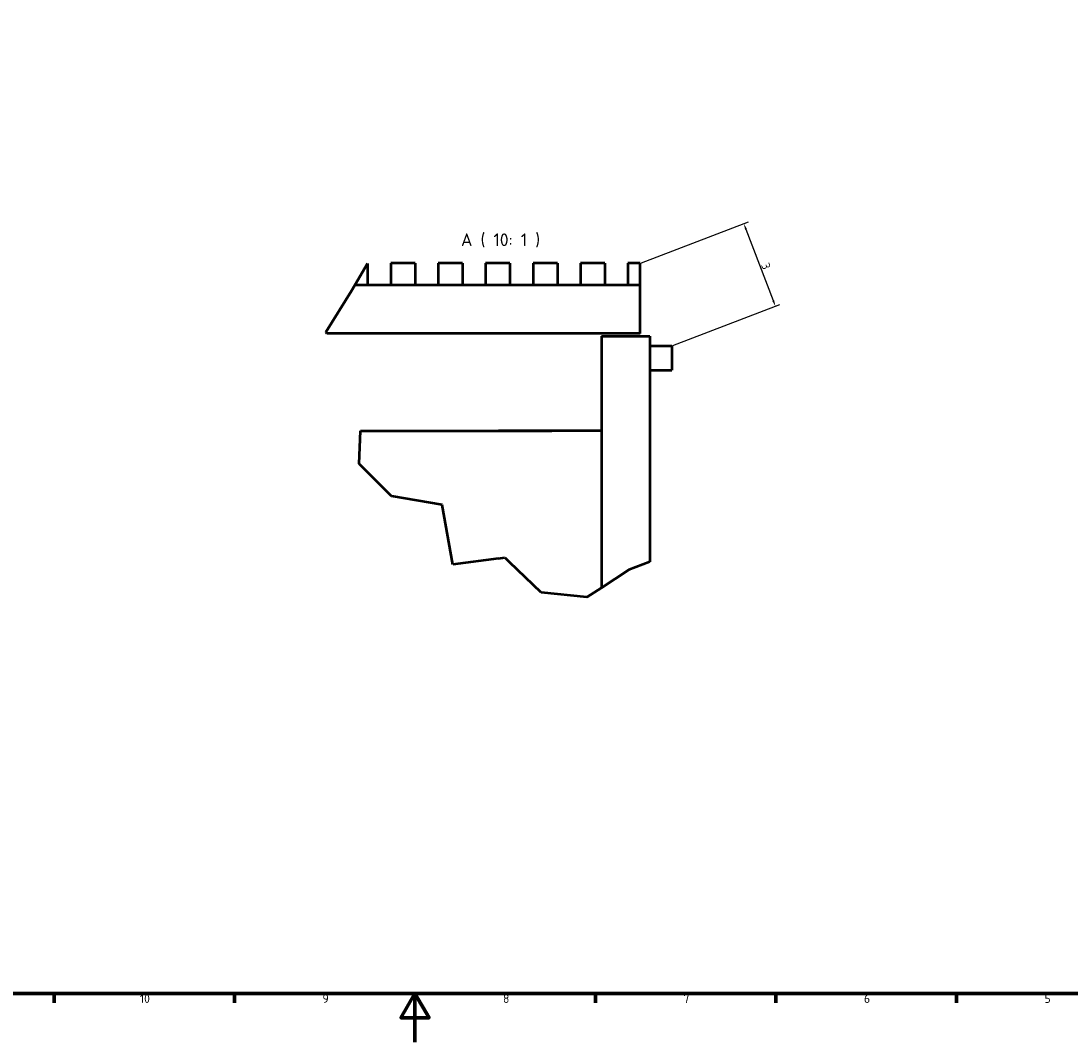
# Model space of a CAD drawing. Header units: millimetres. Extents: x 0 to 4878, y -120 to 1682.
# Tile 159 of 213: x 865 to 1729, y 0 to 841. Entities that reach past the tile are written whole.
import ezdxf

# ---------------------------------------------------------------- set-up
doc = ezdxf.new("R2010")
doc.units = ezdxf.units.MM
doc.header["$LTSCALE"] = 2
doc.layers.get('0').update_dxf_attribs({"lineweight": 25})
for name, color, linetype, lineweight in [('Bemaßung (ISO)', 7, 'Continuous', 25), ('Bruchlinie (ISO)', 7, 'Continuous', 50), ('Rahmen (ISO)', 7, 'Continuous', 70), ('Sichtbar (ISO)', 7, 'Continuous', 50), ('Symbol (ISO)', 7, 'Continuous', 25)]:
    doc.layers.add(name, color=color, linetype=linetype, lineweight=lineweight)
doc.styles.add('Bezeichnungstext (DIN)', font='isocpeur.ttf')
doc.styles.add('Notiztext (DIN)', font='isocpeur.ttf')
doc.dimstyles.new('Standard (DIN)', dxfattribs={"dimscale": 2, "dimtxt": 3.5, "dimasz": 2.5, "dimexe": 2, "dimexo": 0.5, "dimgap": 0.5, "dimtad": 1, "dimrnd": 1e-08, "dimtxsty": 'Notiztext (DIN)', "dimcen": 0.09, "dimdle": 10, "dimclrd": 256, "dimclre": 256, "dimclrt": 256, "dimadec": 0, "dimazin": 0, "dimtfac": 1, "dimtmove": 0, "dimatfit": 3, "dimfxl": 1, "dimtolj": 1, "dimtzin": 0, "dimlwd": -1, "dimlwe": -1, "dimarcsym": 0})

# ---------------------------------------------------------------- blocks, each defined once
blk = doc.blocks.new('Ränder Vorgaberahmen')
at = {"layer": 'Rahmen (ISO)'}
for p, q in [((445.88, 20), (445.88, 16.1)), ((520.19, 20), (520.19, 16.1)), ((668.81, 20), (668.81, 16.1)), ((743.12, 20), (743.12, 16.1)), ((817.44, 20), (817.44, 16.1))]:
    blk.add_line(p, q, dxfattribs=at)
at = {"layer": 'Rahmen (ISO)', "flags": 128}
for points in [[(20, 20), (20, 821), (1169, 821), (1169, 20), (20, 20)], [(594.5, 0), (594.5, 20), (588.73, 10), (600.27, 10), (594.5, 20)]]:
    blk.add_lwpolyline(points, dxfattribs=at)
at = {"layer": 'Rahmen (ISO)', "char_height": 3.5, "attachment_point": 7, "style": 'Notiztext (DIN)'}
for s, insert in [('10', (481.23, 16.1)), ('9', (556.42, 16.1)), ('8', (630.73, 16.1)), ('7', (705.04, 16.1)), ('6', (779.36, 16.1)), ('5', (853.67, 16.1))]:
    blk.add_mtext(s, dxfattribs=dict(at, insert=insert))
blk = doc.blocks.new('*D16')
at = {"layer": 'Bemaßung (ISO)', "transparency": 16777216}
for p, q in [((1375.4, 641.87), (1463.51, 675.51)), ((1461.55, 669.42), (1484, 610.65)), ((1401.41, 573.76), (1489.52, 607.41))]:
    blk.add_line(p, q, dxfattribs=at)
for points in [[(1462.33, 669.71), (1460.78, 669.12), (1459.77, 674.09)], [(1484.77, 610.95), (1483.22, 610.35), (1485.78, 605.98)]]:
    blk.add_solid(points, dxfattribs=at)
at = {"layer": 'Defpoints', "color": 0, "transparency": 16777216}
for p in [(1374.47, 641.51), (1485.78, 605.98), (1400.48, 573.4)]:
    blk.add_point(p, dxfattribs=at)
at = {"layer": 'Bemaßung (ISO)', "transparency": 16777216, "insert": (1478.75, 646.81), "char_height": 7, "attachment_point": 1, "rotation": 290.90271, "style": 'Notiztext (DIN)'}
blk.add_mtext('\\A1; \\fISOCPEUR|b0|i0;{\\H7.0000;3}', dxfattribs=at)

msp = doc.modelspace()

# ---------------------------------------------------------------- linework, layer by layer
at = {"layer": 'Bruchlinie (ISO)'}
for p, q in [((1139.5312, 623.5086), (1150.0052, 641.266)), ((1136.7231, 618.7477), (1139.5312, 623.5086)), ((1115.4838, 584.5588), (1136.7231, 618.7477)), ((1116.3067, 583.5086), (1115.4838, 584.5588)), ((1143.0501, 476.2663), (1144.045, 503.5037)), ((1144.0452, 503.5086), (1144.045, 503.5037)), ((1169.6772, 449.5133), (1143.0501, 476.2663)), ((1211.3134, 442.3769), (1169.6772, 449.5133)), ((1220.1781, 393.2709), (1211.3134, 442.3769)), ((1257.7282, 398.318), (1220.1781, 393.2709)), ((1257.7282, 398.318), (1263.0946, 399.0393)), ((1263.0946, 399.0393), (1266.8648, 395.3756)), ((1292.8138, 370.1593), (1266.8648, 395.3756)), ((1382.4701, 395.5363), (1365.0963, 389.0239)), ((1382.4805, 395.5402), (1382.4701, 395.5363)), ((1365.0963, 389.0239), (1342.4701, 374.1138)), ((1342.4701, 374.1138), (1330.6182, 366.3038)), ((1330.6182, 366.3038), (1292.8138, 370.1593))]:
    msp.add_line(p, q, dxfattribs=at)
at = {"layer": 'Sichtbar (ISO)'}
for p, q in [((1150.0052, 641.266), (1150.0052, 623.5086)), ((1169.0652, 641.5086), (1169.0652, 623.5086)), ((1189.0652, 641.5086), (1169.0652, 641.5086)), ((1189.0652, 641.5086), (1189.0652, 623.5086)), ((1208.1252, 641.5086), (1208.1252, 623.5086)), ((1228.1252, 641.5086), (1208.1252, 641.5086)), ((1228.1252, 641.5086), (1228.1252, 623.5086)), ((1247.1852, 641.5086), (1247.1852, 623.5086)), ((1267.1852, 641.5086), (1247.1852, 641.5086)), ((1267.1852, 641.5086), (1267.1852, 623.5086)), ((1286.2452, 641.5086), (1286.2452, 623.5086)), ((1306.2452, 641.5086), (1286.2452, 641.5086)), ((1306.2452, 641.5086), (1306.2452, 623.5086)), ((1325.3052, 641.5086), (1325.3052, 623.5086)), ((1345.3052, 641.5086), (1325.3052, 641.5086)), ((1345.3052, 641.5086), (1345.3052, 623.5086)), ((1364.3652, 641.5086), (1364.3652, 623.5086)), ((1374.4701, 641.5086), (1364.3652, 641.5086)), ((1374.4701, 623.5086), (1374.4701, 641.5086)), ((1374.4701, 623.5086), (1139.5312, 623.5086)), ((1374.4701, 583.5086), (1374.4701, 623.5086)), ((1374.4701, 583.5086), (1116.3067, 583.5086)), ((1342.4701, 581.5037), (1342.4701, 374.1138)), ((1342.4701, 581.5037), (1382.4701, 581.5037)), ((1382.4701, 581.5037), (1382.4701, 395.5363)), ((1382.4701, 581.5037), (1382.4805, 581.5037)), ((1382.4805, 581.5037), (1382.4805, 573.4037)), ((1382.4701, 573.4037), (1400.4701, 573.4037)), ((1400.4701, 573.4037), (1400.4701, 553.4037)), ((1400.4701, 573.4037), (1400.4805, 573.4037)), ((1400.4805, 573.4037), (1400.4805, 553.4037)), ((1382.4701, 553.4037), (1400.4701, 553.4037)), ((1382.4805, 553.4037), (1382.4805, 395.5402)), ((1400.4701, 553.4037), (1400.4805, 553.4037)), ((1144.045, 503.5037), (1257.7282, 503.5037)), ((1144.0452, 503.5086), (1301.5652, 503.5086)), ((1266.8648, 503.5037), (1257.7282, 503.5037)), ((1342.4701, 503.5037), (1266.8648, 503.5037)), ((1301.5652, 503.5086), (1301.5652, 503.5037))]:
    msp.add_line(p, q, dxfattribs=at)

# ---------------------------------------------------------------- block references
at = {"xscale": 2, "yscale": 2, "zscale": 2}
msp.add_blockref('Ränder Vorgaberahmen', (0, 0), dxfattribs=at)

# ---------------------------------------------------------------- texts
at = {"layer": 'Symbol (ISO)', "insert": (1226.8683, 654.5086), "char_height": 10.5, "attachment_point": 7, "style": 'Bezeichnungstext (DIN)'}
msp.add_mtext('A ( 10: 1 )', dxfattribs=at)

# ---------------------------------------------------------------- dimensions: what is measured, and where the dimension line sits
at = {"layer": 'Bemaßung (ISO)'}
dim = msp.add_linear_dim(base=(1485.7802, 605.9811), p1=(1374.4701, 641.5086), p2=(1400.4805, 573.4037), angle=110.9027106, text=' \\fISOCPEUR|b0|i0;{\\H7.0000;3}', dimstyle='Standard (DIN)', override={"dimgap": 0.5, "dimdec": 2, "dimlfac": 0.05, "dimtol": 0, "dimlim": 0, "dimtp": 0, "dimtm": 0, "dimtdec": 2, "dimtofl": 0, "dimatfit": 1}, dxfattribs=at)
dim.commit()
dim.dimension.update_dxf_attribs({"geometry": '*D16', "text_midpoint": (1472.775, 640.0336), "dimtype": 160})

doc.saveas('drawing.dxf')
